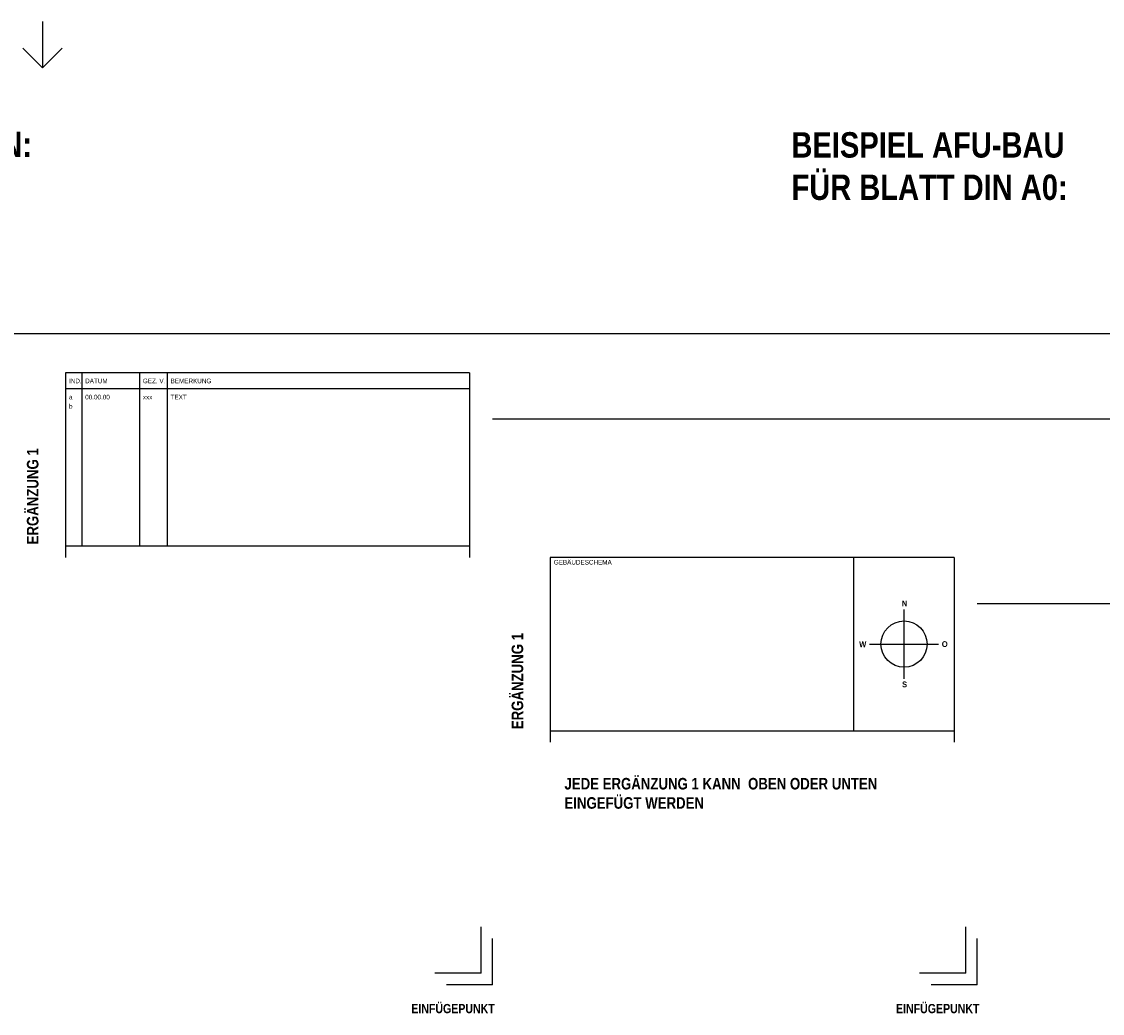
# Paper-space layout 'UBA-M Plankopf AFU-Bau' of a CAD drawing. Extents: x -92 to 1040, y -106 to 766.
# Tile 4 of 6: x 325 to 794, y -106 to 324. Entities that reach past the tile are written whole.
import ezdxf

# ---------------------------------------------------------------- set-up
doc = ezdxf.new("R2010")
doc.units = 0
doc.header["$LTSCALE"] = 0.05
doc.layers.add('Z_01_HILFSLINIE', color=9, linetype='Continuous', plot=False)
doc.layers.add('Z_06_PLANKOPF', color=183, linetype='Continuous', lineweight=25)
doc.layers.add('Z_08_PLANBESCHRIFT', color=183, linetype='Continuous')
doc.styles.add('Plankopf Inh groß', font='ARIALNB.TTF', dxfattribs={"height": 4})
doc.styles.add('Plankopf Inh klein', font='ARIALNB.TTF', dxfattribs={"width": 1.1, "height": 2.5})
doc.styles.add('Plankopf Überschriften', font='ARIALN.TTF', dxfattribs={"height": 2})

psp = doc.layouts.new('UBA-M Plankopf AFU-Bau')

# ---------------------------------------------------------------- linework, layer by layer
at = {"layer": 'Z_01_HILFSLINIE'}
for p, q in [((334.5, 323.88), (334.5, 303.88)), ((334.5, 303.88), (326.02, 312.37)), ((334.5, 303.88), (342.99, 312.37)), ((524.5, -88.12), (524.5, -68.12)), ((734.5, -88.12), (734.5, -68.12)), ((529.5, -93.12), (529.5, -73.12)), ((739.5, -93.12), (739.5, -73.12)), ((524.5, -88.12), (504.5, -88.12)), ((734.5, -88.12), (714.5, -88.12)), ((529.5, -93.12), (509.5, -93.12)), ((739.5, -93.12), (719.5, -93.12))]:
    psp.add_line(p, q, dxfattribs=at)
at = {"layer": 'Z_06_PLANKOPF'}
for p, q in [((344.5, 171.88), (344.5, 91.88)), ((519.5, 171.88), (344.5, 171.88)), ((351.5, 171.88), (351.5, 96.88)), ((376.5, 171.88), (376.5, 96.88)), ((388.5, 171.88), (388.5, 96.88)), ((519.5, 171.88), (519.5, 91.88)), ((519.5, 164.88), (344.5, 164.88)), ((344.5, 96.88), (519.5, 96.88)), ((729.5, 91.88), (554.5, 91.88)), ((554.5, 91.88), (554.5, 11.88)), ((686, 16.88), (686, 91.88)), ((729.5, 91.88), (729.5, 11.88)), ((707.75, 39.38), (707.75, 69.38)), ((692.75, 54.38), (722.75, 54.38)), ((554.5, 16.88), (729.5, 16.88))]:
    psp.add_line(p, q, dxfattribs=at)
psp.add_circle((707.75, 54.38), 10, dxfattribs=at)
at = {"layer": 'Z_08_PLANBESCHRIFT'}
for p, q in [((109.5, 188.88), (814.5, 188.88)), ((529.5, 151.88), (814.5, 151.88)), ((739.5, 71.88), (814.5, 71.88))]:
    psp.add_line(p, q, dxfattribs=at)

# ---------------------------------------------------------------- texts
at = {"layer": 'Z_01_HILFSLINIE', "char_height": 4, "attachment_point": 1, "style": 'Plankopf Inh groß'}
for insert in [(494.29, -101.45), (704.29, -101.45)]:
    psp.add_mtext('EINFÜGEPUNKT', dxfattribs=dict(at, insert=insert))
at = {"layer": 'Z_06_PLANKOPF', "style": 'Plankopf Überschriften'}
for s, p in [('IND.', (346.01, 167.31)), ('DATUM', (353.01, 167.31)), ('GEZ. V.', (378.01, 167.31)), ('BEMERKUNG', (390.01, 167.31)), ('a', (346.01, 160.31)), ('00.00.00', (353.01, 160.31)), ('xxx', (378.01, 160.31)), ('TEXT', (390.01, 160.31)), ('b', (346.01, 156.31)), ('GEBÄUDESCHEMA', (556.01, 88.81))]:
    psp.add_text(s, height=2, dxfattribs=at).set_placement(p)
at = {"layer": 'Z_06_PLANKOPF', "char_height": 2.5, "width": 0.1726, "attachment_point": 1, "style": 'Plankopf Inh klein'}
for s, insert in [('N', (706.78, 73.23)), ('W', (688.32, 55.52)), ('O', (724.11, 55.61)), ('S', (706.9, 38.17))]:
    psp.add_mtext(s, dxfattribs=dict(at, insert=insert))
at = {"layer": 'Z_08_PLANBESCHRIFT', "char_height": 11, "attachment_point": 1, "style": 'Plankopf Inh groß'}
for s, insert in [('PLANKOPF DIN A4 (AFU-BAU) ZUM SELBST ZUSAMMENSTELLEN:', (-75.19, 276.21)), ('BEISPIEL AFU-BAU\\PFÜR BLATT DIN A0:', (658.99, 276.02))]:
    psp.add_mtext(s, dxfattribs=dict(at, insert=insert))
at = {"layer": 'Z_08_PLANBESCHRIFT', "char_height": 5, "attachment_point": 1, "rotation": 90, "style": 'Plankopf Inh groß'}
for insert in [(327.76, 97.52), (537.76, 17.52)]:
    psp.add_mtext('ERGÄNZUNG 1', dxfattribs=dict(at, insert=insert))
at = {"layer": 'Z_08_PLANBESCHRIFT', "insert": (560.64, -3.58), "char_height": 5, "width": 170, "attachment_point": 1, "style": 'Plankopf Inh groß'}
psp.add_mtext('JEDE ERGÄNZUNG 1 KANN  OBEN ODER UNTEN\\PEINGEFÜGT WERDEN', dxfattribs=at)

doc.saveas('drawing.dxf')
